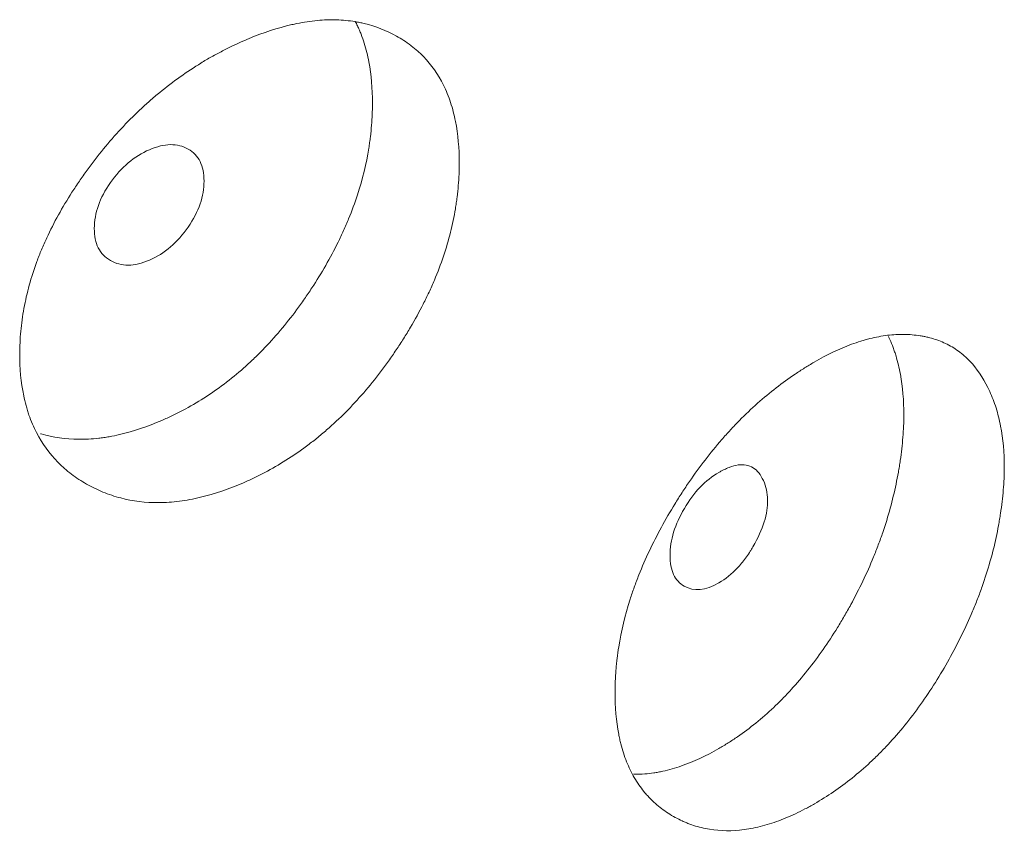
# Model space of a CAD drawing. Header units: millimetres. Extents: x 4 to 1188, y 1 to 840.
# Tile 169 of 210: x 971.92 to 974, y 209.38 to 211.1. Entities that reach past the tile are written whole.
import ezdxf

# ---------------------------------------------------------------- set-up
doc = ezdxf.new("R2010")
doc.units = ezdxf.units.MM
doc.layers.add('1', color=7, linetype='Continuous')

msp = doc.modelspace()

# ---------------------------------------------------------------- linework, layer by layer
at = {"layer": '1', "color": 154, "linetype": 'Continuous', "lineweight": 13}
for points, knots in [([(972.8504, 210.7954), (972.8504, 210.7935), (972.8504, 210.7915), (972.8503, 210.7876), (972.8502, 210.7817), (972.8498, 210.7679), (972.8486, 210.7479), (972.8469, 210.7317), (972.8454, 210.7193), (972.8448, 210.7152), (972.8436, 210.707), (972.843, 210.7029), (972.8368, 210.6657), (972.8284, 210.6324), (972.8114, 210.5819), (972.805, 210.565), (972.796, 210.5437), (972.7942, 210.5395), (972.7904, 210.531), (972.7847, 210.5183), (972.7786, 210.5058), (972.7659, 210.4809), (972.7569, 210.4645), (972.7426, 210.4403), (972.7377, 210.4322), (972.7277, 210.4163), (972.7226, 210.4084), (972.712, 210.3927), (972.7066, 210.3848), (972.6983, 210.3732), (972.6955, 210.3693), (972.6899, 210.3617), (972.6871, 210.3579), (972.6728, 210.339), (972.6609, 210.3244), (972.6242, 210.282), (972.5982, 210.2556), (972.5668, 210.2284), (972.5633, 210.2254), (972.5563, 210.2195), (972.5457, 210.2108), (972.535, 210.2026), (972.5136, 210.1866), (972.4991, 210.1767), (972.4697, 210.1582), (972.4549, 210.1497), (972.4325, 210.1378), (972.4249, 210.134), (972.4136, 210.1286), (972.4098, 210.1268), (972.4022, 210.1233), (972.3984, 210.1217), (972.3643, 210.1068), (972.3341, 210.0965), (972.2893, 210.0857), (972.2744, 210.0829), (972.2448, 210.0791), (972.2303, 210.0781), (972.188, 210.0778), (972.1544, 210.082), (972.1229, 210.0914), (972.1104, 210.0955), (972.1043, 210.0978), (972.0862, 210.1052), (972.0747, 210.1109), (972.0525, 210.1235), (972.0419, 210.1305), (972.0267, 210.142), (972.0193, 210.148), (972.0123, 210.1544), (972.0076, 210.1588), (972.0053, 210.1611), (971.985, 210.1817), (971.9699, 210.2025), (971.9518, 210.2377), (971.9452, 210.2532), (971.9398, 210.2696), (971.9377, 210.2763), (971.9367, 210.2797), (971.9339, 210.29), (971.9323, 210.2969), (971.925, 210.3321), (971.9217, 210.3691), (971.9227, 210.4082), (971.9234, 210.424), (971.924, 210.432), (971.9262, 210.456), (971.9284, 210.4721), (971.9373, 210.5208), (971.9463, 210.5537), (971.9602, 210.5914), (971.9618, 210.5956), (971.9651, 210.604), (971.9701, 210.6165), (971.9756, 210.6289), (971.987, 210.6535), (971.9953, 210.6697), (972.0131, 210.7019), (972.0226, 210.7178), (972.0378, 210.7414), (972.043, 210.7492), (972.051, 210.7609), (972.0537, 210.7648), (972.0592, 210.7725), (972.0619, 210.7764), (972.087, 210.8108), (972.1108, 210.84), (972.1492, 210.8814), (972.1625, 210.8947), (972.1796, 210.9109), (972.1831, 210.9141), (972.19, 210.9204), (972.1934, 210.9235), (972.2039, 210.9328), (972.2109, 210.9387), (972.2463, 210.9678), (972.2754, 210.9884), (972.3126, 211.0111), (972.3239, 211.0177), (972.3352, 211.024), (972.3428, 211.0281), (972.3466, 211.0301), (972.3656, 211.04), (972.3807, 211.0471), (972.426, 211.0668), (972.4559, 211.0774), (972.4893, 211.0859), (972.493, 211.0868), (972.5004, 211.0885), (972.5114, 211.0909), (972.5366, 211.0954), (972.5715, 211.0986), (972.6049, 211.0976), (972.6274, 211.0946), (972.6369, 211.0929), (972.6432, 211.0916), (972.6464, 211.0909), (972.6742, 211.0843), (972.6968, 211.0753), (972.7283, 211.0577), (972.7384, 211.0512), (972.7504, 211.0421), (972.7528, 211.0402), (972.7574, 211.0364), (972.7643, 211.0306), (972.7708, 211.0244), (972.7917, 211.0028), (972.8058, 210.9828), (972.8201, 210.9541), (972.8227, 210.9481), (972.8277, 210.9359), (972.83, 210.9296), (972.8363, 210.9105), (972.8397, 210.8972), (972.8478, 210.8559), (972.8504, 210.8265), (972.8504, 210.7954)], [0, 0, 0, 0, 0.001953, 0.001953, 0.003906, 0.007812, 0.015625, 0.023437, 0.023437, 0.027344, 0.027344, 0.03125, 0.03125, 0.0625, 0.0625, 0.078125, 0.078125, 0.082031, 0.082031, 0.085937, 0.09375, 0.09375, 0.109375, 0.109375, 0.117187, 0.117187, 0.125, 0.125, 0.132812, 0.132812, 0.136719, 0.136719, 0.140625, 0.140625, 0.15625, 0.15625, 0.1875, 0.1875, 0.191406, 0.191406, 0.195312, 0.203125, 0.203125, 0.21875, 0.21875, 0.234375, 0.234375, 0.242187, 0.242187, 0.246094, 0.246094, 0.25, 0.25, 0.28125, 0.28125, 0.296875, 0.296875, 0.3125, 0.3125, 0.34375, 0.351562, 0.351562, 0.359375, 0.359375, 0.375, 0.375, 0.390625, 0.390625, 0.398437, 0.402344, 0.402344, 0.40625, 0.40625, 0.4375, 0.4375, 0.453125, 0.457031, 0.457031, 0.460937, 0.460937, 0.46875, 0.46875, 0.5, 0.507812, 0.507812, 0.515625, 0.515625, 0.53125, 0.53125, 0.5625, 0.5625, 0.566406, 0.566406, 0.570312, 0.578125, 0.578125, 0.59375, 0.59375, 0.609375, 0.609375, 0.617187, 0.617187, 0.621094, 0.621094, 0.625, 0.625, 0.65625, 0.65625, 0.671875, 0.671875, 0.675781, 0.675781, 0.679688, 0.679688, 0.6875, 0.6875, 0.71875, 0.71875, 0.726563, 0.730469, 0.730469, 0.734375, 0.734375, 0.75, 0.75, 0.78125, 0.78125, 0.785156, 0.785156, 0.789063, 0.796875, 0.8125, 0.828125, 0.835938, 0.839844, 0.839844, 0.84375, 0.84375, 0.875, 0.875, 0.890625, 0.890625, 0.894531, 0.894531, 0.898438, 0.90625, 0.90625, 0.9375, 0.9375, 0.945312, 0.945312, 0.953125, 0.953125, 0.96875, 0.96875, 1, 1, 1, 1]), ([(972.6309, 211.0946), (972.6325, 211.0915), (972.6341, 211.0883), (972.6369, 211.0822), (972.6382, 211.0793), (972.6408, 211.0733), (972.642, 211.0703), (972.6456, 211.0611), (972.6477, 211.0549), (972.6537, 211.0358), (972.657, 211.0226), (972.6647, 210.9817), (972.6671, 210.9526), (972.6671, 210.9219)], [0, 0, 0, 0, 0.064984, 0.064984, 0.123422, 0.123422, 0.181861, 0.181861, 0.298738, 0.298738, 0.532492, 0.532492, 1, 1, 1, 1]), ([(972.6671, 210.9219), (972.6671, 210.92), (972.6671, 210.9181), (972.6671, 210.9142), (972.667, 210.9084), (972.6666, 210.8948), (972.6654, 210.8751), (972.6638, 210.8591), (972.6624, 210.8469), (972.6618, 210.8429), (972.6607, 210.8348), (972.6601, 210.8307), (972.6542, 210.794), (972.6462, 210.7611), (972.63, 210.7113), (972.6238, 210.6946), (972.6152, 210.6736), (972.6135, 210.6694), (972.6099, 210.661), (972.6043, 210.6485), (972.5985, 210.6361), (972.5782, 210.5949), (972.5597, 210.5628), (972.5341, 210.5237), (972.5289, 210.516), (972.5208, 210.5044), (972.5181, 210.5005), (972.5126, 210.4929), (972.5099, 210.4891), (972.496, 210.4703), (972.4729, 210.4411), (972.442, 210.4069), (972.4192, 210.3843), (972.4092, 210.3749), (972.4024, 210.3687), (972.399, 210.3656), (972.3683, 210.3384), (972.3401, 210.3172), (972.2967, 210.2896), (972.2784, 210.279), (972.2599, 210.2693), (972.2524, 210.2656), (972.2487, 210.2637), (972.2374, 210.2583), (972.2299, 210.2549), (972.1926, 210.2387), (972.1628, 210.2286), (972.1259, 210.22), (972.1185, 210.2185), (972.1075, 210.2166), (972.1038, 210.216), (972.0965, 210.2149), (972.0782, 210.2125), (972.0606, 210.2116), (972.0191, 210.212), (971.9922, 210.2159), (971.9667, 210.2233), (971.9661, 210.2235)], [0, 0, 0, 0, 0.00567, 0.00567, 0.01134, 0.022681, 0.045362, 0.068043, 0.068043, 0.079383, 0.079383, 0.090724, 0.090724, 0.181447, 0.181447, 0.226809, 0.226809, 0.238149, 0.238149, 0.24949, 0.272171, 0.272171, 0.362894, 0.362894, 0.385575, 0.385575, 0.396915, 0.396915, 0.408256, 0.408256, 0.453618, 0.498979, 0.52166, 0.533001, 0.533001, 0.544341, 0.544341, 0.635065, 0.635065, 0.680426, 0.691767, 0.691767, 0.703107, 0.703107, 0.725788, 0.725788, 0.816512, 0.816512, 0.839193, 0.839193, 0.850533, 0.850533, 0.861873, 0.907235, 0.907235, 0.997959, 1, 1, 1, 1]), ([(972.0799, 210.6573), (972.0798, 210.6412), (972.0826, 210.6275), (972.094, 210.6049), (972.1024, 210.5961), (972.1254, 210.5829), (972.138, 210.5796), (972.1654, 210.5799), (972.1801, 210.5833), (972.2283, 210.6041), (972.2555, 210.6274), (972.2892, 210.6765), (972.2977, 210.6928), (972.3061, 210.7171), (972.3082, 210.7252), (972.3109, 210.7413), (972.3116, 210.7492), (972.3116, 210.7735), (972.3088, 210.7872), (972.3004, 210.8041), (972.2969, 210.8091), (972.2886, 210.8179), (972.2838, 210.8216), (972.2668, 210.8313), (972.2543, 210.8344), (972.227, 210.834), (972.2125, 210.8305), (972.1642, 210.8096), (972.1366, 210.7862), (972.0914, 210.7218), (972.08, 210.6894), (972.0799, 210.6573)], [0, 0, 0, 0, 0.0625, 0.0625, 0.125, 0.125, 0.1875, 0.1875, 0.25, 0.25, 0.375, 0.375, 0.4375, 0.4375, 0.46875, 0.46875, 0.5, 0.5, 0.5625, 0.5625, 0.59375, 0.59375, 0.625, 0.625, 0.6875, 0.6875, 0.75, 0.75, 0.875, 0.875, 1, 1, 1, 1]), ([(974.001, 210.1526), (974.001, 210.1448), (974.0008, 210.1369), (974.0001, 210.121), (973.9996, 210.1129), (973.9976, 210.0885), (973.9957, 210.072), (973.9925, 210.0509), (973.9918, 210.0467), (973.9904, 210.0382), (973.9882, 210.0255), (973.9822, 209.9957), (973.9715, 209.9528), (973.9577, 209.9095), (973.9481, 209.8834), (973.943, 209.8703), (973.9413, 209.8659), (973.9377, 209.8572), (973.9359, 209.8528), (973.9195, 209.8138), (973.9028, 209.78), (973.8752, 209.7306), (973.8656, 209.7143), (973.8454, 209.6822), (973.835, 209.6666), (973.8027, 209.6213), (973.7799, 209.5931), (973.7495, 209.5604), (973.7433, 209.554), (973.734, 209.5446), (973.7308, 209.5415), (973.7245, 209.5354), (973.7213, 209.5324), (973.7054, 209.5176), (973.6926, 209.5066), (973.6537, 209.4755), (973.6273, 209.4575), (973.5971, 209.44), (973.5937, 209.4381), (973.587, 209.4344), (973.5769, 209.429), (973.5669, 209.424), (973.5468, 209.4145), (973.5202, 209.4034), (973.494, 209.3956), (973.4744, 209.391), (973.4679, 209.3897), (973.4549, 209.3876), (973.4485, 209.3867), (973.4169, 209.3837), (973.393, 209.3849), (973.3589, 209.3919), (973.3479, 209.395), (973.3344, 209.4), (973.3318, 209.401), (973.3265, 209.4032), (973.3187, 209.4067), (973.3111, 209.4105), (973.2962, 209.4186), (973.2867, 209.4248), (973.2686, 209.4385), (973.2601, 209.446), (973.25, 209.4565), (973.248, 209.4587), (973.2441, 209.4631), (973.2422, 209.4654), (973.2366, 209.4722), (973.2259, 209.4865), (973.2167, 209.5023), (973.2059, 209.5247), (973.1988, 209.5425), (973.1923, 209.5651), (973.1899, 209.5752), (973.1884, 209.582), (973.1877, 209.5854), (973.1817, 209.6167), (973.1793, 209.6461), (973.1793, 209.6923), (973.1799, 209.7081), (973.1815, 209.7282), (973.1819, 209.7323), (973.1827, 209.7404), (973.184, 209.7527), (973.1857, 209.765), (973.1923, 209.8062), (973.2003, 209.8397), (973.2138, 209.8823), (973.2167, 209.8908), (973.2214, 209.9037), (973.2229, 209.908), (973.2262, 209.9167), (973.2279, 209.921), (973.2364, 209.9424), (973.2438, 209.9593), (973.2596, 209.9929), (973.2681, 210.0095), (973.2861, 210.0424), (973.2956, 210.0588), (973.308, 210.079), (973.3105, 210.0831), (973.3156, 210.0911), (973.3232, 210.1031), (973.3311, 210.1149), (973.3471, 210.1381), (973.369, 210.1684), (973.3983, 210.2043), (973.4167, 210.2248), (973.426, 210.2349), (973.4292, 210.2383), (973.4354, 210.2448), (973.4386, 210.2481), (973.467, 210.2769), (973.4929, 210.2999), (973.5325, 210.3306), (973.5458, 210.3403), (973.5626, 210.3516), (973.5659, 210.3538), (973.5727, 210.3582), (973.576, 210.3603), (973.5861, 210.3666), (973.5928, 210.3707), (973.6262, 210.39), (973.6525, 210.4028), (973.685, 210.4148), (973.6915, 210.417), (973.7012, 210.42), (973.7044, 210.421), (973.7108, 210.4228), (973.714, 210.4236), (973.7299, 210.4276), (973.7423, 210.4299), (973.7664, 210.4329), (973.79, 210.4341), (973.8125, 210.4322), (973.8262, 210.43), (973.8289, 210.4295), (973.8343, 210.4285), (973.8423, 210.4267), (973.8604, 210.4217), (973.8749, 210.4155), (973.8933, 210.4057), (973.9065, 210.397), (973.9186, 210.3865), (973.9264, 210.379), (973.9301, 210.375), (973.9482, 210.3544), (973.9603, 210.335), (973.9728, 210.3075), (973.9751, 210.3018), (973.9796, 210.2901), (973.9817, 210.2841), (973.9875, 210.2657), (973.9907, 210.2528), (973.9985, 210.2127), (974.0011, 210.1838), (974.001, 210.1526)], [0, 0, 0, 0, 0.007812, 0.007812, 0.015625, 0.015625, 0.03125, 0.03125, 0.035156, 0.035156, 0.039062, 0.046875, 0.0625, 0.078125, 0.085937, 0.085937, 0.089844, 0.089844, 0.09375, 0.09375, 0.125, 0.125, 0.140625, 0.140625, 0.15625, 0.15625, 0.1875, 0.1875, 0.195312, 0.195312, 0.199219, 0.199219, 0.203125, 0.203125, 0.21875, 0.21875, 0.25, 0.25, 0.253906, 0.253906, 0.257812, 0.265625, 0.265625, 0.28125, 0.296875, 0.296875, 0.304687, 0.304687, 0.3125, 0.3125, 0.34375, 0.34375, 0.359375, 0.359375, 0.363281, 0.363281, 0.367187, 0.375, 0.375, 0.390625, 0.390625, 0.40625, 0.40625, 0.410156, 0.410156, 0.414062, 0.414062, 0.421875, 0.4375, 0.4375, 0.453125, 0.460937, 0.464844, 0.464844, 0.46875, 0.46875, 0.5, 0.5, 0.515625, 0.515625, 0.519531, 0.519531, 0.523437, 0.53125, 0.53125, 0.5625, 0.5625, 0.570312, 0.570312, 0.574219, 0.574219, 0.578125, 0.578125, 0.59375, 0.59375, 0.609375, 0.609375, 0.625, 0.625, 0.628906, 0.628906, 0.632812, 0.640625, 0.640625, 0.65625, 0.671875, 0.679687, 0.679687, 0.683594, 0.683594, 0.6875, 0.6875, 0.71875, 0.71875, 0.734375, 0.734375, 0.738281, 0.738281, 0.742187, 0.742187, 0.75, 0.75, 0.78125, 0.78125, 0.789062, 0.789062, 0.792969, 0.792969, 0.796875, 0.796875, 0.8125, 0.8125, 0.828125, 0.84375, 0.84375, 0.847656, 0.847656, 0.851562, 0.859375, 0.875, 0.875, 0.890625, 0.898437, 0.898437, 0.90625, 0.90625, 0.9375, 0.9375, 0.945312, 0.945312, 0.953125, 0.953125, 0.96875, 0.96875, 1, 1, 1, 1]), ([(973.7569, 210.4286), (973.7579, 210.4266), (973.7588, 210.4246), (973.762, 210.417), (973.7643, 210.4113), (973.7675, 210.4025), (973.7686, 210.3996), (973.7706, 210.3936), (973.7753, 210.3784), (973.7792, 210.3624), (973.7866, 210.3226), (973.789, 210.2939), (973.789, 210.2631)], [0, 0, 0, 0, 0.044434, 0.044434, 0.16388, 0.16388, 0.223602, 0.223602, 0.283325, 0.522217, 0.522217, 1, 1, 1, 1]), ([(973.789, 210.2631), (973.7889, 210.2478), (973.7883, 210.232), (973.7857, 210.2), (973.7839, 210.1837), (973.7808, 210.1629), (973.7802, 210.1587), (973.7789, 210.1504), (973.7767, 210.1378), (973.771, 210.1085), (973.7608, 210.0662), (973.7477, 210.0235), (973.7384, 209.9977), (973.7335, 209.9847), (973.7319, 209.9804), (973.7285, 209.9718), (973.7268, 209.9675), (973.7109, 209.9288), (973.6949, 209.8953), (973.6726, 209.8544), (973.668, 209.8463), (973.6586, 209.8301), (973.6538, 209.8221), (973.6391, 209.7981), (973.629, 209.7826), (973.5975, 209.7374), (973.5723, 209.7056), (973.5452, 209.6765), (973.5391, 209.67), (973.536, 209.6669), (973.5268, 209.6575), (973.5206, 209.6514), (973.5019, 209.6338), (973.4767, 209.6117), (973.4444, 209.5877), (973.4215, 209.5725), (973.4116, 209.5664), (973.4049, 209.5624), (973.4016, 209.5605), (973.3717, 209.5432), (973.3454, 209.5308), (973.3062, 209.5171), (973.2932, 209.5134), (973.2771, 209.5099), (973.2738, 209.5092), (973.2674, 209.508), (973.2579, 209.5064), (973.2485, 209.5053), (973.2342, 209.5042), (973.2262, 209.504), (973.2184, 209.5041)], [0, 0, 0, 0, 0.048407, 0.048407, 0.096815, 0.096815, 0.108917, 0.108917, 0.121018, 0.145222, 0.19363, 0.242037, 0.266241, 0.266241, 0.278343, 0.278343, 0.290444, 0.290444, 0.387259, 0.387259, 0.411463, 0.411463, 0.435667, 0.435667, 0.484074, 0.484074, 0.580889, 0.592991, 0.592991, 0.605092, 0.605092, 0.629296, 0.629296, 0.677704, 0.726111, 0.750315, 0.762416, 0.762416, 0.774518, 0.774518, 0.871333, 0.871333, 0.919741, 0.919741, 0.931842, 0.931842, 0.943944, 0.968148, 0.968148, 1, 1, 1, 1]), ([(973.2954, 209.9665), (973.2954, 209.9504), (973.2979, 209.937), (973.3079, 209.9153), (973.3153, 209.9071), (973.3459, 209.8899), (973.3704, 209.8924), (973.4127, 209.9168), (973.4257, 209.9272), (973.4437, 209.9463), (973.4494, 209.9532), (973.4576, 209.9644), (973.4603, 209.9683), (973.4642, 209.9743), (973.4655, 209.9763), (973.468, 209.9805), (973.4692, 209.9825), (973.4917, 210.0217), (973.502, 210.0547), (973.5012, 210.0984), (973.4982, 210.1119), (973.4867, 210.1372), (973.4794, 210.1463), (973.4617, 210.1573), (973.4513, 210.1592), (973.4332, 210.1567), (973.4268, 210.1549), (973.4166, 210.151), (973.4131, 210.1495), (973.4077, 210.1468), (973.4059, 210.1459), (973.4022, 210.1439), (973.4002, 210.1428), (973.37, 210.1253), (973.3456, 210.0999), (973.3157, 210.0489), (973.3081, 210.0321), (973.298, 209.999), (973.2955, 209.9825), (973.2954, 209.9665)], [0, 0, 0, 0, 0.0625, 0.0625, 0.125, 0.125, 0.25, 0.25, 0.3125, 0.3125, 0.34375, 0.34375, 0.359375, 0.359375, 0.367188, 0.367188, 0.375, 0.375, 0.5, 0.5, 0.5625, 0.5625, 0.625, 0.625, 0.6875, 0.6875, 0.71875, 0.71875, 0.734375, 0.734375, 0.742188, 0.742188, 0.75, 0.75, 0.875, 0.875, 0.9375, 0.9375, 1, 1, 1, 1])]:
    msp.add_open_spline(points, degree=3, knots=knots, dxfattribs=at)

doc.saveas('drawing.dxf')
